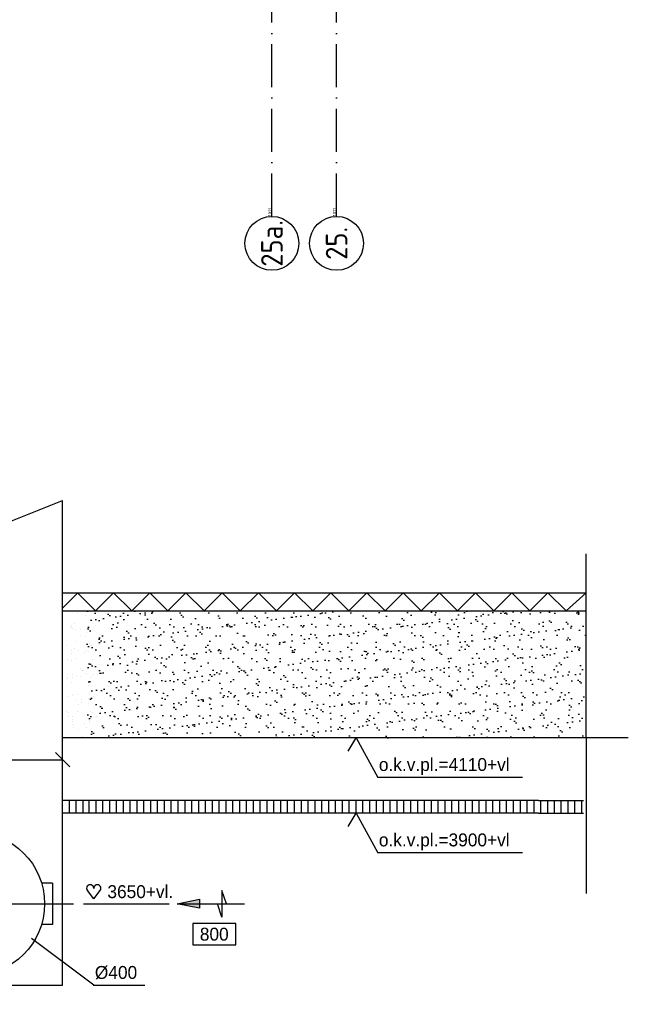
# Model space of a CAD drawing. Extents: x 25315 to 170951, y 867852 to 951952.
# Tile 51 of 119: x 95613 to 104084, y 897053 to 910768. Entities that reach past the tile are written whole.
import ezdxf
from ezdxf.enums import TextEntityAlignment as Align

# ---------------------------------------------------------------- set-up
doc = ezdxf.new("R2010")
doc.units = 0
doc.header["$LTSCALE"] = 100
doc.linetypes.add('CENTER4', pattern=[5, 3.125, -0.625, 0.625, -0.625])
doc.linetypes.add('DASHDOT', pattern=[9, 6, -1.5, 0, -1.5])
doc.layers.get('0').update_dxf_attribs({"linetype": 'CONTINUOUS'})
for name, color, linetype in [('AL$7----_STRAMIEN', 1, 'DASHDOT'), ('ALN-----_BLOCKNAAM', 2, 'CONTINUOUS'), ('BOUW', 8, 'CONTINUOUS'), ('WL570---', 3, 'CONTINUOUS'), ('WL570---_HARTLIJN', 7, 'CONTINUOUS'), ('WL570---_RETOUR', 3, 'CONTINUOUS'), ('WL570---_TOEVOER', 3, 'CONTINUOUS'), ('WM561---', 1, 'CONTINUOUS'), ('WM570---', 1, 'CONTINUOUS')]:
    doc.layers.add(name, color=color, linetype=linetype)
doc.styles.add('BURO-018', font='BUROFONT.shx', dxfattribs={"height": 180})
doc.styles.get("Standard").update_dxf_attribs({"font": 'ISOCP'})

# ---------------------------------------------------------------- blocks, each defined once
blk = doc.blocks.new('1011')
at = {"layer": 'AL$7----_STRAMIEN', "color": 7, "linetype": 'CONTINUOUS'}
blk.add_circle((-750, 0), 750, dxfattribs=at)
at = {"layer": 'ALN-----_BLOCKNAAM', "linetype": 'CONTINUOUS'}
blk.add_text('1011', height=100, dxfattribs=at).set_placement((0, 0))
blk = doc.blocks.new('LU-PIJL6')
at = {"color": 0, "linetype": 'CONTINUOUS'}
for p, q in [((-5, -1.5), (-5, 1.5)), ((-5, 1.5), (-4.5, 0)), ((0, 0), (-7.5, 0)), ((-5.5, 0), (-5, -1.5)), ((-2.5, -0.5), (-2.5, 0.5)), ((-2.5, 0.5), (0, 0)), ((0, 0), (-2.5, -0.5))]:
    blk.add_line(p, q, dxfattribs=at)
blk.add_solid([(-2.5, 0.5), (-2.5, -0.5), (0, 0)], dxfattribs=at)
blk = doc.blocks.new('LU-1-KI2')
at = {"color": 0, "linetype": 'CONTINUOUS'}
blk.add_circle((0, 0), 0.5, dxfattribs=at)
for centre, start, end in [((0.0975, 0.0096), 122.9221, 266.96282), ((0.1913, 0.0381), 151.65219, 263.78191), ((0.2778, 0.0843), 174.6069, 260.27165), ((0.3536, 0.1464), 192.3501, 256.12328), ((0.4157, 0.2222), 206.10279, 250.64194)]:
    blk.add_arc(centre, 0.5, start, end, dxfattribs=at)
at = {"layer": 'WL570---_HARTLIJN', "linetype": 'CENTER4'}
for p, q in [((0, 0.7), (0, -0.7)), ((-0.7, 0), (0.7, 0))]:
    blk.add_line(p, q, dxfattribs=at)
at = {"layer": 'WL570---_HARTLIJN', "color": 0, "linetype": 'CONTINUOUS'}
for centre, start, end in [((0, 0.25), 90, 270), ((0, -0.25), 270, 90)]:
    blk.add_arc(centre, 0.25, start, end, dxfattribs=at)
blk = doc.blocks.new('LU-ORND')
at = {"color": 0, "linetype": 'CONTINUOUS'}
for p, q in [((-3, 1.5), (-3, -1.5)), ((3, 1.5), (-3, 1.5)), ((3, -1.5), (3, 1.5)), ((-3, -1.5), (3, -1.5))]:
    blk.add_line(p, q, dxfattribs=at)
blk = doc.blocks.new('HART')
at = {"color": 1}
for q in [(-39.7, 52.4), (39.7, 52.4)]:
    blk.add_line((0, 0), q, dxfattribs=at)
for centre, start, end in [((-22.1, 65.7), 0, 217.18669), ((22.1, 65.7), 322.81331, 180)]:
    blk.add_arc(centre, 22.1, start, end, dxfattribs=at)
blk = doc.blocks.new('LU-2D-K-9C4')
at = {"color": 0, "linetype": 'CONTINUOUS'}
for p, q in [((-0.5, 1250), (0.5, 1250)), ((-0.5, -1250), (0.5, -1250))]:
    blk.add_line(p, q, dxfattribs=at)
blk = doc.blocks.new('LU-2-KB')
at = {"color": 0, "linetype": 'CONTINUOUS'}
for p, q in [((-0.4, 0.5), (0, -0.5)), ((-0.4, 0.5), (0, 0.5)), ((0, 0.5), (-0.2, 0))]:
    blk.add_line(p, q, dxfattribs=at)
blk.add_solid([(-0.4, 0.5), (0, 0.5), (-0.2, 0)], dxfattribs=at)

msp = doc.modelspace()

# ---------------------------------------------------------------- hatches: boundary and pattern name
at = {"layer": 'BOUW'}
h = msp.add_hatch(dxfattribs=at)
h.set_pattern_fill('AR-SAND', color=256, scale=5, style=0)
h.set_pattern_definition([(37.5, (104374.01, 801164.7), (-8.00016, 244.7066), [0, -193.04, 0, -215.9, 0, -206.375]), (7.5, (104374, 801164.7), (224.7616, 358.4126), [0, -104.14, 0, -173.99, 0, -66.675]), (327.5, (104217.8, 801164.7), (395.4962, 0.7186), [0, -63.5, 0, -228.6, 0, -298.45]), (317.5, (104217.8, 801164.7), (381.7782, 111.4647), [0, -31.75, 0, -149.86, 0, -171.45])])
h.paths.add_polyline_path([(103498.6, 900765.3), (103498.6, 902532.9), (99373.4, 902532.9), (96535.2, 902532.9), (96535.2, 900765.3)])

# ---------------------------------------------------------------- linework, layer by layer
at = {"layer": 'AL$7----_STRAMIEN', "color": 1}
msp.add_line((100023.6, 908027.5), (100023.6, 911102.6), dxfattribs=at)
msp.add_lwpolyline([(99123.6, 908027.5), (99123.6, 949018.6)], dxfattribs=at)
msp.add_lwpolyline([(99123.6, 908027.5), (99123.6, 949018.6)], dxfattribs=at)
at = {"layer": 'BOUW'}
for p, q in [((103498.6, 900765.3), (103498.6, 903329.9)), ((96206.7, 902782.9), (103498.6, 902782.9)), ((96206.7, 902532.9), (99373.4, 902532.9)), ((96421, 902495.2), (96421, 902495.2)), ((96532, 902470.4), (96532, 902470.4)), ((99373.4, 902532.9), (103498.6, 902532.9)), ((96326.9, 902313.2), (96326.9, 902313.2)), ((96330.8, 902300), (96330.8, 902300)), ((96331.1, 902334.9), (96331.1, 902334.9)), ((96350.3, 902291.7), (96350.3, 902291.7)), ((96378.8, 902352.9), (96378.8, 902352.9)), ((96457.6, 902278), (96457.6, 902278)), ((96560.8, 902291.6), (96560.8, 902291.6)), ((96672.7, 902334.9), (96672.7, 902334.9)), ((96391.5, 902269.3), (96391.5, 902269.3)), ((96460.8, 902190.5), (96460.8, 902190.5)), ((96523.6, 902177.2), (96523.6, 902177.2)), ((96540, 902225.7), (96540, 902225.7)), ((96269, 902053.2), (96269, 902053.2)), ((96379.8, 902016.1), (96379.8, 902016.1)), ((96386.8, 902108.2), (96386.8, 902108.2)), ((96587.2, 902074.6), (96587.2, 902074.6)), ((96610.6, 902053.2), (96610.6, 902053.2)), ((96336.1, 901933.1), (96336.1, 901933.1)), ((96336.3, 901978.1), (96336.3, 901978.1)), ((96433.4, 901982), (96433.4, 901982)), ((96508.6, 901955.9), (96508.6, 901955.9)), ((96548, 901981), (96548, 901981)), ((96574.7, 901964.6), (96574.7, 901964.6)), ((96677.9, 901978.1), (96677.9, 901978.1)), ((96284.5, 901859.2), (96284.5, 901859.2)), ((96339.4, 901840.5), (96339.4, 901840.5)), ((96394.8, 901863.5), (96394.8, 901863.5)), ((96556, 901736.3), (96556, 901736.3)), ((96626.2, 901859.2), (96626.2, 901859.2)), ((96258, 901602), (96258, 901602)), ((96283.8, 901597.4), (96283.8, 901597.4)), ((96284, 901642.4), (96284, 901642.4)), ((96349.9, 901606.1), (96349.9, 901606.1)), ((96350.1, 901651.1), (96350.1, 901651.1)), ((96402.8, 901618.8), (96402.8, 901618.8)), ((96453.2, 901619.7), (96453.2, 901619.7)), ((96465.8, 901724.6), (96465.8, 901724.6)), ((96482.4, 901698.1), (96482.4, 901698.1)), ((96489.2, 901703.2), (96489.2, 901703.2)), ((96535.9, 901664), (96535.9, 901664)), ((96599.7, 901602), (96599.7, 901602)), ((96625.7, 901642.4), (96625.7, 901642.4)), ((96691.8, 901651.1), (96691.8, 901651.1)), ((96333.2, 901540.4), (96333.2, 901540.4)), ((96564, 901491.6), (96564, 901491.6)), ((96296.8, 901346), (96296.8, 901346)), ((96344.3, 901374.7), (96344.3, 901374.7)), ((96367.7, 901353.2), (96367.7, 901353.2)), ((96410.8, 901374.1), (96410.8, 901374.1)), ((96584.9, 901380.1), (96584.9, 901380.1)), ((96638.5, 901346), (96638.5, 901346)), ((96400.9, 901284), (96400.9, 901284)), ((96435.8, 901222.4), (96435.8, 901222.4)), ((96467, 901292.7), (96467, 901292.7)), ((96478.2, 901252), (96478.2, 901252)), ((96570.3, 901306.3), (96570.3, 901306.3)), ((96572, 901246.9), (96572, 901246.9)), ((96262.9, 901136.1), (96262.9, 901136.1)), ((96286.3, 901114.7), (96286.3, 901114.7)), ((96292, 901061.3), (96292, 901061.3)), ((96345.9, 901062.1), (96345.9, 901062.1)), ((96418.8, 901129.4), (96418.8, 901129.4)), ((96604.6, 901136.1), (96604.6, 901136.1)), ((96628, 901114.7), (96628, 901114.7)), ((96687.5, 901062.1), (96687.5, 901062.1)), ((96345.5, 900947.9), (96345.5, 900947.9)), ((96345.6, 901027.2), (96345.6, 901027.2)), ((96345.7, 900992.9), (96345.7, 900992.9)), ((96518, 900970.6), (96518, 900970.6)), ((96580, 901002.2), (96580, 901002.2)), ((96584.1, 900979.3), (96584.1, 900979.3)), ((96687.3, 900992.9), (96687.3, 900992.9)), ((96356.7, 900902), (96356.7, 900902)), ((96426.8, 900884.7), (96426.8, 900884.7)), ((96483.1, 900786.1), (96483.1, 900786.1)), ((96538.4, 900904.4), (96538.4, 900904.4)), ((104083.8, 900765.3), (96206.7, 900765.3)), ((103498.6, 900765.3), (103498.6, 898598.4)), ((102836.3, 899890.3), (96206.7, 899890.3)), ((96209.3, 899715.3), (96209.3, 899890.3)), ((96304.5, 899715.3), (96304.5, 899890.3)), ((96399.8, 899715.3), (96399.8, 899890.3)), ((96495, 899715.3), (96495, 899890.3)), ((96580.4, 899715.3), (96580.4, 899890.3)), ((96675.7, 899715.3), (96675.7, 899890.3)), ((96770.9, 899715.3), (96770.9, 899890.3)), ((96866.2, 899715.3), (96866.2, 899890.3)), ((96961.4, 899715.3), (96961.4, 899890.3)), ((97056.7, 899715.3), (97056.7, 899890.3)), ((97151.9, 899715.3), (97151.9, 899890.3)), ((97247.2, 899715.3), (97247.2, 899890.3)), ((97342.4, 899715.3), (97342.4, 899890.3)), ((97437.7, 899715.3), (97437.7, 899890.3)), ((97532.9, 899715.3), (97532.9, 899890.3)), ((97628.2, 899715.3), (97628.2, 899890.3)), ((97723.4, 899715.3), (97723.4, 899890.3)), ((97818.7, 899715.3), (97818.7, 899890.3)), ((97913.9, 899715.3), (97913.9, 899890.3)), ((98009.2, 899715.3), (98009.2, 899890.3)), ((98104.4, 899715.3), (98104.4, 899890.3)), ((98199.7, 899715.3), (98199.7, 899890.3)), ((98294.9, 899715.3), (98294.9, 899890.3)), ((98390.2, 899715.3), (98390.2, 899890.3)), ((98485.4, 899715.3), (98485.4, 899890.3)), ((98580.7, 899715.3), (98580.7, 899890.3)), ((98675.9, 899715.3), (98675.9, 899890.3)), ((98771.2, 899715.3), (98771.2, 899890.3)), ((98866.4, 899715.3), (98866.4, 899890.3)), ((98961.7, 899715.3), (98961.7, 899890.3)), ((99056.9, 899715.3), (99056.9, 899890.3)), ((99152.2, 899715.3), (99152.2, 899890.3)), ((99247.4, 899715.3), (99247.4, 899890.3)), ((99342.7, 899715.3), (99342.7, 899890.3)), ((99437.9, 899715.3), (99437.9, 899890.3)), ((99533.2, 899715.3), (99533.2, 899890.3)), ((99628.4, 899715.3), (99628.4, 899890.3)), ((99723.7, 899715.3), (99723.7, 899890.3)), ((99818.9, 899715.3), (99818.9, 899890.3)), ((99914.2, 899715.3), (99914.2, 899890.3)), ((100009.4, 899715.3), (100009.4, 899890.3)), ((100104.7, 899715.3), (100104.7, 899890.3)), ((100199.9, 899715.3), (100199.9, 899890.3)), ((100295.2, 899715.3), (100295.2, 899890.3)), ((100390.4, 899715.3), (100390.4, 899890.3)), ((100485.7, 899715.3), (100485.7, 899890.3)), ((100580.9, 899715.3), (100580.9, 899890.3)), ((100676.2, 899715.3), (100676.2, 899890.3)), ((100771.4, 899715.3), (100771.4, 899890.3)), ((100866.7, 899715.3), (100866.7, 899890.3)), ((100961.9, 899715.3), (100961.9, 899890.3)), ((101057.2, 899715.3), (101057.2, 899890.3)), ((101152.4, 899715.3), (101152.4, 899890.3)), ((101247.7, 899715.3), (101247.7, 899890.3)), ((101342.9, 899715.3), (101342.9, 899890.3)), ((101438.2, 899715.3), (101438.2, 899890.3)), ((101533.4, 899715.3), (101533.4, 899890.3)), ((101628.7, 899715.3), (101628.7, 899890.3)), ((101723.9, 899715.3), (101723.9, 899890.3)), ((101819.2, 899715.3), (101819.2, 899890.3)), ((101914.4, 899715.3), (101914.4, 899890.3)), ((102009.7, 899715.3), (102009.7, 899890.3)), ((102104.9, 899715.3), (102104.9, 899890.3)), ((102200.2, 899715.3), (102200.2, 899890.3)), ((102295.4, 899715.3), (102295.4, 899890.3)), ((102390.7, 899715.3), (102390.7, 899890.3)), ((102485.9, 899715.3), (102485.9, 899890.3)), ((102581.2, 899715.3), (102581.2, 899890.3)), ((102676.4, 899715.3), (102676.4, 899890.3)), ((102771.7, 899715.3), (102771.7, 899890.3)), ((102836.3, 899890.3), (103461.3, 899890.3)), ((102866.7, 899715.3), (102866.7, 899890.3)), ((102961.7, 899715.3), (102961.7, 899890.3)), ((103056.7, 899715.3), (103056.7, 899890.3)), ((103151.7, 899715.3), (103151.7, 899890.3)), ((103246.7, 899715.3), (103246.7, 899890.3)), ((103341.7, 899715.3), (103341.7, 899890.3)), ((103436.7, 899715.3), (103436.7, 899890.3)), ((102836.3, 899715.3), (96206.7, 899715.3)), ((102836.3, 899715.3), (103461.3, 899715.3))]:
    msp.add_line(p, q, dxfattribs=at)
at = {"layer": 'WL570---'}
msp.add_line((93710.2, 897322.2), (96206.7, 897322.2), dxfattribs=at)
at = {"layer": 'WL570---_TOEVOER'}
for p, q in [((96071.9, 898741.2), (95921.9, 898741.2)), ((96071.9, 898740.8), (96071.9, 898165.8)), ((96071.9, 898165.8), (95921.9, 898165.8))]:
    msp.add_line(p, q, dxfattribs=at)
at = {"layer": 'WM561---', "color": 9}
for p, q in [((96208.9, 902570.2), (96421.1, 902782.9)), ((96415.9, 902782.9), (96667.8, 902532.9)), ((96667.8, 902532.9), (96919.8, 902782.9)), ((96919.8, 902782.9), (97171.7, 902532.9)), ((97171.7, 902532.9), (97423.6, 902782.9)), ((97423.6, 902782.9), (97675.6, 902532.9)), ((97675.6, 902532.9), (97927.5, 902782.9)), ((97927.5, 902782.9), (98179.4, 902532.9)), ((98179.4, 902532.9), (98431.3, 902782.9)), ((98431.3, 902782.9), (98683.3, 902532.9)), ((98683.3, 902532.9), (98935.2, 902782.9)), ((98935.2, 902782.9), (99187.1, 902532.9)), ((99187.1, 902532.9), (99439, 902782.9)), ((99439, 902782.9), (99691, 902532.9)), ((99691, 902532.9), (99942.9, 902782.9)), ((99942.9, 902782.9), (100194.8, 902532.9)), ((100194.8, 902532.9), (100446.8, 902782.9)), ((100446.8, 902782.9), (100698.7, 902532.9)), ((100698.7, 902532.9), (100950.6, 902782.9)), ((100950.6, 902782.9), (101202.5, 902532.9)), ((101202.5, 902532.9), (101454.5, 902782.9)), ((101454.5, 902782.9), (101706.4, 902532.9)), ((101706.4, 902532.9), (101958.3, 902782.9)), ((101958.3, 902782.9), (102210.2, 902532.9)), ((102210.2, 902532.9), (102462.2, 902782.9)), ((102462.2, 902782.9), (102714.1, 902532.9)), ((102714.1, 902532.9), (102966, 902782.9)), ((102966, 902782.9), (103217.9, 902532.9)), ((103217.9, 902532.9), (103498.6, 902782.9))]:
    msp.add_line(p, q, dxfattribs=at)
at = {"layer": 'WM561---'}
for p, q in [((102611.7, 900212.1), (100595.9, 900212.1)), ((102611.7, 899162.1), (100595.9, 899162.1))]:
    msp.add_line(p, q, dxfattribs=at)
at = {"layer": 'WM570---'}
for p, q in [((100186.4, 900580.8), (100298.4, 900765.3)), ((100298.4, 900765.3), (100595.9, 900212.1)), ((100186.4, 899530.8), (100298.4, 899715.3)), ((100298.4, 899715.3), (100595.9, 899162.1))]:
    msp.add_line(p, q, dxfattribs=at)
at = {"layer": 'WM570---', "linetype": 'CONTINUOUS'}
for p, q in [((96110.5, 900559.6), (96309.9, 900360.2)), ((93710.2, 900459.9), (96210.2, 900459.9))]:
    msp.add_line(p, q, dxfattribs=at)
at = {"layer": 'WM570---', "color": 1}
for p, q in [((96501.6, 898450.7), (97695.6, 898450.7)), ((96642.9, 897322.2), (95776.2, 897967.7)), ((96637.2, 897322.2), (97354.8, 897322.2))]:
    msp.add_line(p, q, dxfattribs=at)

# ---------------------------------------------------------------- block references
at = {"layer": 'BOUW'}
ref = msp.add_blockref('1011', (99123.6, 908027.5), dxfattribs=dict(at, xscale=0.5, yscale=0.5, zscale=0.5, rotation=90))
ref.add_attrib('STR-NAAM', '25a.', dxfattribs={"layer": 'AL$7----_STRAMIEN', "color": 3, "linetype": 'CONTINUOUS', "height": 300, "rotation": 90}).set_placement((99123.6, 907652.5), align=Align.MIDDLE)
ref = msp.add_blockref('1011', (99123.6, 908027.5), dxfattribs=dict(at, xscale=0.5, yscale=0.5, zscale=0.5, rotation=90))
ref.add_attrib('STR-NAAM', '25a.', dxfattribs={"layer": 'AL$7----_STRAMIEN', "color": 3, "linetype": 'CONTINUOUS', "height": 300, "rotation": 90}).set_placement((99123.6, 907652.5), align=Align.MIDDLE)
ref = msp.add_blockref('1011', (100023.6, 908027.5), dxfattribs=dict(at, xscale=0.5, yscale=0.5, zscale=0.5, rotation=90))
ref.add_attrib('STR-NAAM', '25.', dxfattribs={"layer": 'AL$7----_STRAMIEN', "color": 3, "linetype": 'CONTINUOUS', "height": 300, "rotation": 90}).set_placement((100023.6, 907652.5), align=Align.MIDDLE)
ref = msp.add_blockref('1011', (100023.6, 908027.5), dxfattribs=dict(at, xscale=0.5, yscale=0.5, zscale=0.5, rotation=90))
ref.add_attrib('STR-NAAM', '25.', dxfattribs={"layer": 'AL$7----_STRAMIEN', "color": 3, "linetype": 'CONTINUOUS', "height": 300, "rotation": 90}).set_placement((100023.6, 907652.5), align=Align.MIDDLE)
at = {"layer": 'WL570---_RETOUR', "xscale": 125, "yscale": 125, "zscale": 125, "rotation": 180}
msp.add_blockref('LU-PIJL6', (97803.6, 898453.3), dxfattribs=at)
at = {"layer": 'WL570---_TOEVOER', "linetype": 'CONTINUOUS', "xscale": 6747.831304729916, "rotation": 90}
msp.add_blockref('LU-2D-K-9C4', (94960.2, 900696.1), dxfattribs=at)
at = {"layer": 'WL570---_TOEVOER', "linetype": 'CONTINUOUS', "xscale": 2500, "yscale": 2500, "zscale": 2500, "rotation": 90}
msp.add_blockref('LU-2-KB', (94960.2, 904070), dxfattribs=at)
at = {"layer": 'WL570---_TOEVOER', "linetype": 'CONTINUOUS', "xscale": 2000, "yscale": 2000, "zscale": 2000}
msp.add_blockref('LU-1-KI2', (94960.2, 898453.3), dxfattribs=at)
at = {"layer": 'WM570---', "xscale": 2.25, "yscale": 2.25, "zscale": 2.25}
msp.add_blockref('HART', (96644.2, 898520.5), dxfattribs=at)
at = {"layer": 'WM570---'}
ref = msp.add_blockref('LU-ORND', (98321.1, 898030.5), dxfattribs=dict(at, xscale=100, yscale=100, zscale=100))
ref.add_attrib('LU_TEXT1', '800', dxfattribs={"layer": '0', "color": 1, "linetype": 'CONTINUOUS', "height": 180, "style": 'BURO-018'}).set_placement((98321.1, 898030.5), align=Align.MIDDLE)

# ---------------------------------------------------------------- texts
at = {"layer": 'WM561---', "color": 1, "style": 'BURO-018'}
for s, p in [('o.k.v.pl.=4110+vl', (100612.2, 900303.2)), ('o.k.v.pl.=3900+vl', (100612.2, 899253.2))]:
    msp.add_text(s, height=180, dxfattribs=at).set_placement(p)
at = {"layer": 'WM570---', "color": 1, "style": 'BURO-018'}
msp.add_text('3650+vl.', height=180, dxfattribs=at).set_placement((96833.7, 898532.7))
at = {"layer": 'WM570---', "linetype": 'CONTINUOUS', "style": 'BURO-018'}
msp.add_text('%%c400', height=180, dxfattribs=at).set_placement((96659.3, 897407))

doc.saveas('drawing.dxf')
